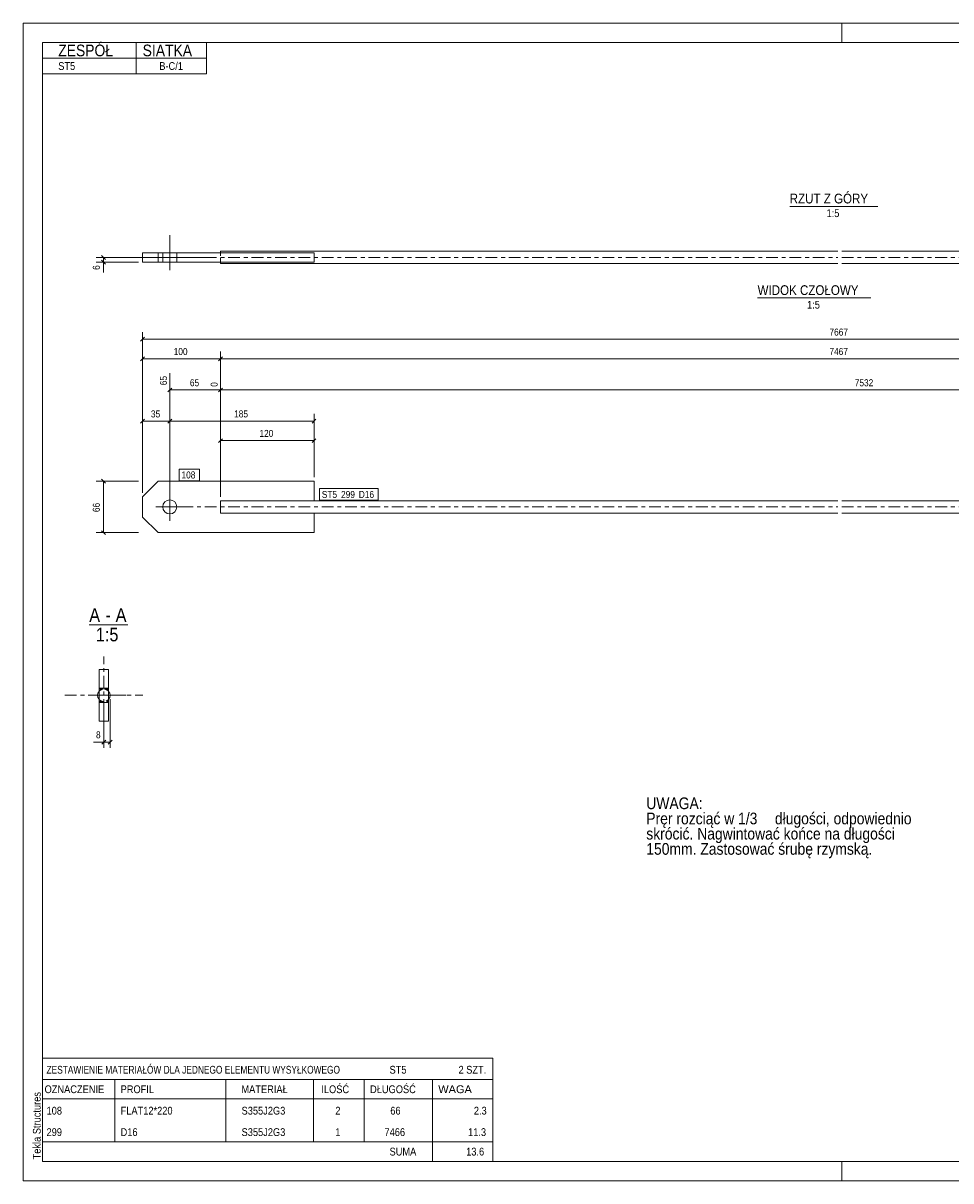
# Model space of a CAD drawing. Header units: millimetres. Extents: x 0 to 420, y 0 to 297.
# Tile 1 of 2: x 0 to 238, y 0 to 297. Entities that reach past the tile are written whole.
import ezdxf

# ---------------------------------------------------------------- set-up
doc = ezdxf.new("R2010")
doc.units = ezdxf.units.MM
for name, pattern in [('XKITLINE00', [0]), ('XKITLINE01', [4, 1, -1, 1, -1]), ('XKITLINE03', [6, 3, -1, 1, -1])]:
    doc.linetypes.add(name, pattern=pattern)
for name, color, linetype, lineweight in [('Arkusz rysunku', 3, 'Continuous', 0), ('Element', 2, 'Continuous', 0), ('Inny typ obiektu', 7, 'Continuous', 0), ('Tekst', 7, 'Continuous', 0), ('Wymiar', 4, 'Continuous', 0), ('Znak elementu', 2, 'Continuous', 0), ('Śruba', 3, 'Continuous', 0)]:
    doc.layers.add(name, color=color, linetype=linetype, lineweight=lineweight)
doc.styles.add('ARIAL', font='ARIAL.TTF')

msp = doc.modelspace()

# ---------------------------------------------------------------- linework, layer by layer
at = {"layer": 'Arkusz rysunku', "linetype": 'XKITLINE00', "lineweight": 0}
for p, q in [((420, 297), (0, 297)), ((0, 297), (0, 0)), ((0, 292), (0, 297)), ((5, 297), (0, 297)), ((210, 292), (210, 297)), ((415, 292), (5, 292)), ((5, 292), (5, 5)), ((0, 0), (0, 5)), ((5, 5), (415, 5)), ((210, 0), (210, 5)), ((0, 0), (420, 0))]:
    msp.add_line(p, q, dxfattribs=at)
at = {"layer": 'Element', "linetype": 'XKITLINE00', "lineweight": 0}
for p, q in [((30.62, 238.1), (30.62, 235.7)), ((30.62, 238.1), (74.62, 238.1)), ((34.62, 235.7), (34.62, 238.1)), ((50.62, 238.5), (209.02, 238.5)), ((50.62, 238.5), (50.62, 238.29)), ((50.62, 238.29), (50.62, 238.1)), ((74.62, 238.1), (74.62, 235.7)), ((210.02, 238.5), (368.42, 238.5)), ((74.62, 235.7), (30.62, 235.7)), ((50.62, 235.3), (50.62, 235.7)), ((50.62, 235.3), (209.02, 235.3)), ((210.02, 235.3), (368.42, 235.3)), ((30.62, 175.49), (34.62, 179.49)), ((74.62, 179.49), (34.62, 179.49)), ((74.62, 179.49), (74.62, 174.49)), ((30.62, 175.49), (30.62, 170.29)), ((50.62, 174.49), (50.62, 173.88)), ((74.62, 174.49), (50.62, 174.49)), ((50.62, 173.88), (50.62, 172.09)), ((209.02, 174.49), (74.62, 174.49)), ((344.42, 174.49), (210.02, 174.49)), ((30.62, 170.29), (34.62, 166.29)), ((50.62, 172.09), (50.62, 171.91)), ((50.62, 171.29), (50.62, 171.91)), ((74.62, 171.29), (50.62, 171.29)), ((209.02, 171.29), (74.62, 171.29)), ((74.62, 166.29), (74.62, 171.29)), ((344.42, 171.29), (210.02, 171.29)), ((74.62, 166.29), (34.62, 166.29)), ((19.5, 131.16), (19.5, 117.96)), ((19.5, 131.16), (21.9, 131.16)), ((19.5, 131.16), (19.5, 117.96)), ((19.5, 131.16), (21.9, 131.16)), ((21.9, 131.16), (21.9, 117.96)), ((21.9, 117.96), (21.9, 131.16)), ((21.9, 117.96), (19.5, 117.96)), ((19.5, 117.96), (21.9, 117.96))]:
    msp.add_line(p, q, dxfattribs=at)
at = {"layer": 'Element', "linetype": 'XKITLINE01', "lineweight": 0}
for p, q in [((30.62, 235.7), (30.62, 238.1)), ((34.62, 235.7), (34.62, 238.1)), ((50.62, 238.29), (50.62, 235.7)), ((50.62, 235.7), (50.62, 238.1)), ((74.62, 174.49), (50.62, 174.49)), ((50.62, 174.49), (50.62, 173.88)), ((50.62, 171.91), (50.62, 173.88)), ((50.62, 171.91), (50.62, 171.29)), ((74.62, 171.29), (50.62, 171.29)), ((21.9, 131.16), (19.5, 131.16)), ((21.9, 126.16), (19.5, 126.16)), ((19.5, 126.16), (21.9, 126.16)), ((19.5, 122.96), (21.9, 122.96)), ((19.5, 122.96), (21.9, 122.96)), ((19.5, 117.96), (21.9, 117.96))]:
    msp.add_line(p, q, dxfattribs=at)
at = {"layer": 'Element', "linetype": 'XKITLINE03', "lineweight": 0}
for p, q in [((40.62, 236.9), (209.02, 236.9)), ((210.02, 236.9), (378.42, 236.9)), ((40.62, 172.89), (209.02, 172.89)), ((210.02, 172.89), (378.42, 172.89)), ((20.7, 114.56), (20.7, 134.56)), ((10.7, 124.56), (30.7, 124.56))]:
    msp.add_line(p, q, dxfattribs=at)
at = {"layer": 'Element', "linetype": 'XKITLINE00', "lineweight": 0}
for start, end in [(140.6014, 219.3986), (320.6014, 39.3986)]:
    msp.add_arc((20.7, 124.56), 1.6, start, end, dxfattribs=at)
at = {"layer": 'Element', "linetype": 'XKITLINE01', "lineweight": 0}
for start, end in [(39.3986, 140.6014), (219.3986, 320.6014)]:
    msp.add_arc((20.7, 124.56), 1.6, start, end, dxfattribs=at)
at = {"layer": 'Inny typ obiektu', "linetype": 'XKITLINE00', "lineweight": 0}
for p, q in [((5, 292), (47, 292)), ((5, 292), (5, 288)), ((29, 288), (29, 292)), ((47, 288), (47, 292)), ((5, 288), (47, 288)), ((5, 288), (5, 284)), ((29, 288), (29, 284)), ((47, 288), (47, 284)), ((5, 284), (47, 284)), ((196.66, 250), (219.26, 250)), ((188.42, 226.51), (217.5, 226.51)), ((16.96, 142.66), (26.84, 142.66)), ((5, 31.5), (5, 26)), ((5, 31.5), (120.5, 31.5)), ((120.5, 31.5), (120.5, 26)), ((5, 26), (5, 21)), ((5, 26), (120.5, 26)), ((23.5, 26), (23.5, 21)), ((52, 21), (52, 26)), ((74.5, 26), (74.5, 21)), ((87.5, 26), (87.5, 21)), ((105, 26), (105, 21)), ((120.5, 26), (120.5, 21)), ((5, 21), (120.5, 21)), ((5, 21), (5, 15.5)), ((23.5, 21), (23.5, 15.5)), ((52, 15.5), (52, 21)), ((74.5, 21), (74.5, 15.5)), ((87.5, 21), (87.5, 15.5)), ((105, 21), (105, 15.5)), ((120.5, 21), (120.5, 15.5)), ((5, 15.5), (5, 10)), ((23.5, 15.5), (23.5, 10)), ((52, 10), (52, 15.5)), ((74.5, 15.5), (74.5, 10)), ((87.5, 15.5), (87.5, 10)), ((105, 15.5), (105, 10)), ((120.5, 15.5), (120.5, 10)), ((5, 10), (5, 5)), ((5, 10), (120.5, 10)), ((105, 10), (105, 5)), ((120.5, 10), (120.5, 5)), ((5, 5), (120.5, 5))]:
    msp.add_line(p, q, dxfattribs=at)
at = {"layer": 'Wymiar', "linetype": 'XKITLINE00', "lineweight": 0}
for p, q in [((49.62, 236.9), (18.76, 236.9)), ((29.62, 235.7), (18.76, 235.7)), ((20.11, 237.41), (21.13, 236.39)), ((20.11, 236.21), (21.13, 235.19)), ((20.62, 235.7), (20.62, 236.9)), ((20.62, 235.7), (20.62, 233.01)), ((20.62, 235.7), (20.62, 233.01)), ((30.62, 176.49), (30.62, 217.75)), ((31.13, 216.4), (30.11, 215.39)), ((30.62, 215.89), (388.42, 215.89)), ((31.13, 211.4), (30.11, 210.39)), ((30.62, 176.49), (30.62, 212.75)), ((30.62, 210.89), (50.62, 210.89)), ((51.13, 211.4), (50.11, 210.39)), ((51.13, 211.4), (50.11, 210.39)), ((50.62, 175.49), (50.62, 212.75)), ((50.62, 175.49), (50.62, 212.75)), ((50.62, 210.89), (368.42, 210.89)), ((37.62, 173.89), (37.62, 207.18)), ((50.62, 175.49), (50.62, 205.05)), ((50.62, 175.49), (50.62, 205.05)), ((38.13, 203.4), (37.11, 202.39)), ((37.62, 202.89), (50.62, 202.89)), ((51.13, 203.4), (50.11, 202.39)), ((51.13, 203.4), (50.11, 202.39)), ((50.62, 202.89), (381.42, 202.89)), ((30.62, 176.49), (30.62, 196.75)), ((37.62, 173.89), (37.62, 196.75)), ((37.62, 173.89), (37.62, 196.75)), ((74.62, 180.49), (74.62, 196.75)), ((31.13, 195.4), (30.11, 194.39)), ((30.62, 194.89), (37.62, 194.89)), ((38.13, 195.4), (37.11, 194.39)), ((38.13, 195.4), (37.11, 194.39)), ((37.62, 194.89), (74.62, 194.89)), ((75.13, 195.4), (74.11, 194.39)), ((51.13, 190.4), (50.11, 189.39)), ((50.62, 175.49), (50.62, 191.75)), ((75.13, 190.4), (74.11, 189.39)), ((74.62, 180.49), (74.62, 191.75)), ((50.62, 189.89), (74.62, 189.89)), ((29.62, 179.49), (18.76, 179.49)), ((20.11, 180), (21.13, 178.99)), ((20.62, 166.29), (20.62, 179.49)), ((20.11, 166.8), (21.13, 165.79)), ((29.62, 166.29), (18.76, 166.29)), ((20.7, 121.96), (20.7, 111.12)), ((22.3, 123.56), (22.3, 111.12)), ((21.21, 113.07), (20.19, 112.05)), ((22.81, 113.07), (21.79, 112.05)), ((20.7, 112.56), (18.01, 112.56)), ((20.7, 112.56), (18.01, 112.56)), ((20.7, 112.56), (22.3, 112.56))]:
    msp.add_line(p, q, dxfattribs=at)
at = {"layer": 'Znak elementu', "linetype": 'XKITLINE00', "lineweight": 0}
for p, q in [((40.02, 182.59), (45.23, 182.59)), ((40.02, 179.59), (40.02, 182.59)), ((45.23, 179.59), (45.23, 182.59)), ((40.02, 179.59), (45.23, 179.59)), ((76.02, 177.59), (91.11, 177.59)), ((76.02, 174.59), (76.02, 177.59)), ((91.11, 174.59), (91.11, 177.59)), ((76.02, 174.59), (91.11, 174.59))]:
    msp.add_line(p, q, dxfattribs=at)
at = {"layer": 'Śruba', "linetype": 'XKITLINE00', "lineweight": 0}
for p, q in [((37.62, 233.6), (37.62, 242.6)), ((35.82, 235.7), (35.82, 238.1)), ((39.42, 235.7), (39.42, 238.1)), ((37.62, 176.49), (37.62, 169.29)), ((41.22, 172.89), (34.02, 172.89)), ((19.5, 126.36), (21.9, 126.36)), ((17.4, 124.56), (26.4, 124.56)), ((19.5, 122.76), (21.9, 122.76))]:
    msp.add_line(p, q, dxfattribs=at)
msp.add_circle((37.62, 172.89), 1.8, dxfattribs=at)

# ---------------------------------------------------------------- texts
at = {"layer": 'Arkusz rysunku', "style": 'ARIAL', "width": 0.85}
msp.add_text('Tekla Structures', height=2, rotation=90, dxfattribs=at).set_placement((4.5, 5.5))
at = {"layer": 'Inny typ obiektu', "style": 'ARIAL'}
for s, height, width, p in [('ZESPÓŁ', 3, 0.85, (9, 288.5)), ('SIATKA', 3, 0.85, (30.66, 288.5)), ('ST5', 2, 0.85, (9, 285)), ('B-C/1', 2, 0.85, (34.93, 285)), ('RZUT Z GÓRY', 2.5, 0.85, (196.66, 250.75)), ('1:5', 2, 0.85, (206.11, 247.25)), ('WIDOK CZOŁOWY', 2.5, 0.85, (188.42, 227.26)), ('1:5', 2, 0.85, (201.11, 223.76)), ('A', 3.5, 0.85, (16.96, 143.41)), ('A', 3.5, 0.85, (23.73, 143.41)), ('-', 3.5, 0.85, (21.12, 143.41)), ('1:5', 3.5, 0.85, (18.66, 138.41)), ('ZESTAWIENIE MATERIAŁÓW DLA JEDNEGO ELEMENTU WYSYŁKOWEGO', 2, 0.765, (6, 27.5)), ('ST5', 2, 0.85, (94, 27.5)), ('2', 2, 0.85, (111.69, 27.5)), (' SZT.', 2, 0.85, (113, 27.5)), ('OZNACZENIE', 2, 0.85, (5.5, 22.5)), ('PROFIL', 2, 0.85, (25, 22.5)), ('MATERIAŁ', 2, 0.85, (56, 22.5)), ('ILOŚĆ', 2, 0.85, (76.5, 22.5)), ('DŁUGOŚĆ', 2, 0.85, (89, 22.5)), ('WAGA', 2, 1.008832, (106.5, 22.5)), ('108', 2, 0.85, (6, 17)), ('FLAT12*220', 2, 0.85, (25, 17)), ('S355J2G3', 2, 0.85, (56.04, 17)), ('2', 2, 0.85, (80.09, 17)), ('66', 2, 0.85, (94.19, 17)), ('2.3', 2, 0.85, (115.63, 17)), ('299', 2, 0.85, (6, 11.5)), ('D16', 2, 0.85, (25, 11.5)), ('S355J2G3', 2, 0.85, (56.04, 11.5)), ('1', 2, 0.85, (80.09, 11.5)), ('7466', 2, 0.85, (92.7, 11.5)), ('11.3', 2, 0.85, (114.15, 11.5)), ('SUMA', 2, 0.85, (94, 6.5)), ('13.6', 2, 0.85, (113.65, 6.5))]:
    msp.add_text(s, height=height, dxfattribs=dict(at, width=width)).set_placement(p)
at = {"layer": 'Tekst', "style": 'ARIAL', "width": 0.85}
for s, p in [('UWAGA:', (159.87, 95.36)), ('Pręr rozciąć w 1/3', (159.87, 91.46)), (' długości, odpowiednio', (191.88, 91.46)), ('skrócić. Nagwintować końce na długości ', (159.87, 87.56)), ('150mm. Zastosować śrubę rzymską.', (159.87, 83.66))]:
    msp.add_text(s, height=3, dxfattribs=at).set_placement(p)
at = {"layer": 'Wymiar', "style": 'ARIAL', "width": 0.85}
for s, p in [('6', (19.66, 233.69)), ('65', (36.9, 204.11)), ('0', (49.9, 203.71)), ('66', (19.66, 171.56))]:
    msp.add_text(s, height=1.8, rotation=90.0002, dxfattribs=at).set_placement(p)
for s, p in [('7667', (206.85, 216.85)), ('100', (38.62, 211.85)), ('7467', (206.85, 211.85)), ('65', (42.78, 203.85)), ('7532', (213.35, 203.85)), ('35', (32.78, 195.85)), ('185', (54.12, 195.85)), ('120', (60.62, 190.85)), ('8', (18.69, 113.52))]:
    msp.add_text(s, height=1.8, dxfattribs=at).set_placement(p)
at = {"layer": 'Znak elementu', "style": 'ARIAL', "width": 0.85}
for s, p in [('108', (40.62, 180.19)), ('ST5', (76.62, 175.19)), ('299', (81.56, 175.19)), ('D16', (86.11, 175.19))]:
    msp.add_text(s, height=1.8, dxfattribs=at).set_placement(p)

doc.saveas('drawing.dxf')
